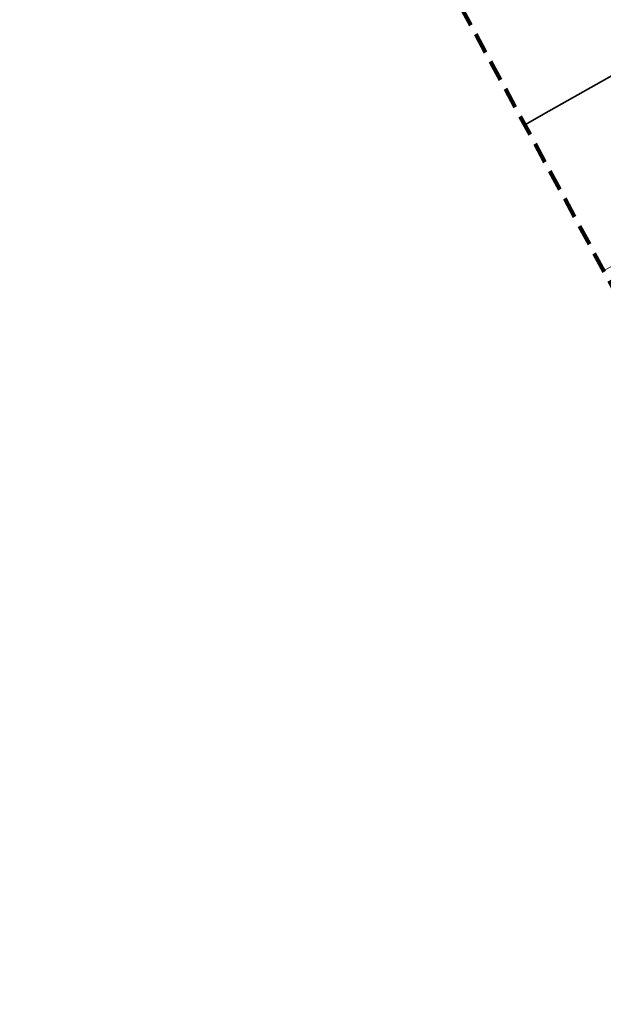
# Model space of a CAD drawing. Extents: x 7463256 to 7464485, y 5957341 to 5958260.
# Tile 56 of 256: x 7463604 to 7463638, y 5957398 to 5957455. Entities that reach past the tile are written whole.
import ezdxf

# ---------------------------------------------------------------- set-up
doc = ezdxf.new("R2010")
doc.units = 0
doc.header["$MEASUREMENT"] = 0
doc.linetypes.add('1.5_0.5', pattern=[2, 1.5, -0.5])
doc.linetypes.add('4', pattern=[1.8, 1.2, -0.6])
for name, color, linetype in [('jezdnia (powierzchnia)', 7, 'CONTINUOUS'), ('Obszar opracowania', 7, 'CONTINUOUS'), ('ogrodzenie trwałe (linia)', 7, 'CONTINUOUS')]:
    doc.layers.add(name, color=color, linetype=linetype)
doc.linetypes.add('902-500', pattern='A,3.75,0,[1,ksztalty.shx,S=0.5,R=0,X=0,Y=0],3.75', length=7.5)

msp = doc.modelspace()

# ---------------------------------------------------------------- linework, layer by layer
at = {"layer": 'jezdnia (powierzchnia)', "color": 7, "linetype": '1.5_0.5', "lineweight": 18, "flags": 128}
msp.add_lwpolyline([(7463633.324, 5957448.605), (7463634.84, 5957449.47), (7463646.34, 5957455.96), (7463647.18, 5957456.32), (7463654.79, 5957455.79), (7463653.81, 5957455.03), (7463653.27, 5957454.47), (7463652.83, 5957453.51), (7463652.44, 5957452.21), (7463652.22, 5957450.77), (7463652.36, 5957449.66), (7463652.62, 5957448.29), (7463651.15, 5957447.25), (7463650.95, 5957447.6), (7463637.875, 5957440.183)], dxfattribs=at)
at = {"layer": 'Obszar opracowania', "color": 132, "linetype": '4', "lineweight": 200, "flags": 128}
msp.add_lwpolyline([(7463648.63, 5957598.42), (7463381.17, 5957559), (7463352.31, 5957567.45), (7463255.88, 5957568.85), (7463280.41, 5957340.9), (7463468.95, 5957378.08), (7463536.66, 5957509.53), (7463626.95, 5957460.4), (7463653.5, 5957411.27), (7463734.5, 5957471.02), (7463879.22, 5957698.07), (7464314.97, 5957939.96), (7464470.72, 5957945.23), (7464483.34, 5958244.06), (7464262.86, 5958260.06), (7464240.11, 5958013.73), (7463789.91, 5957739.13), (7463712.41, 5957593.35)], close=True, dxfattribs=at)
at = {"layer": 'ogrodzenie trwałe (linia)', "color": 7, "linetype": '902-500', "lineweight": 35, "flags": 128}
msp.add_lwpolyline([(7463649.75, 5957476.64), (7463651.28, 5957473.04), (7463655.45, 5957462.9), (7463654.28, 5957460.07), (7463649.24, 5957457.24), (7463647.18, 5957456.32), (7463646.34, 5957455.96), (7463634.84, 5957449.47), (7463633.324, 5957448.605)], dxfattribs=at)

doc.saveas('drawing.dxf')
